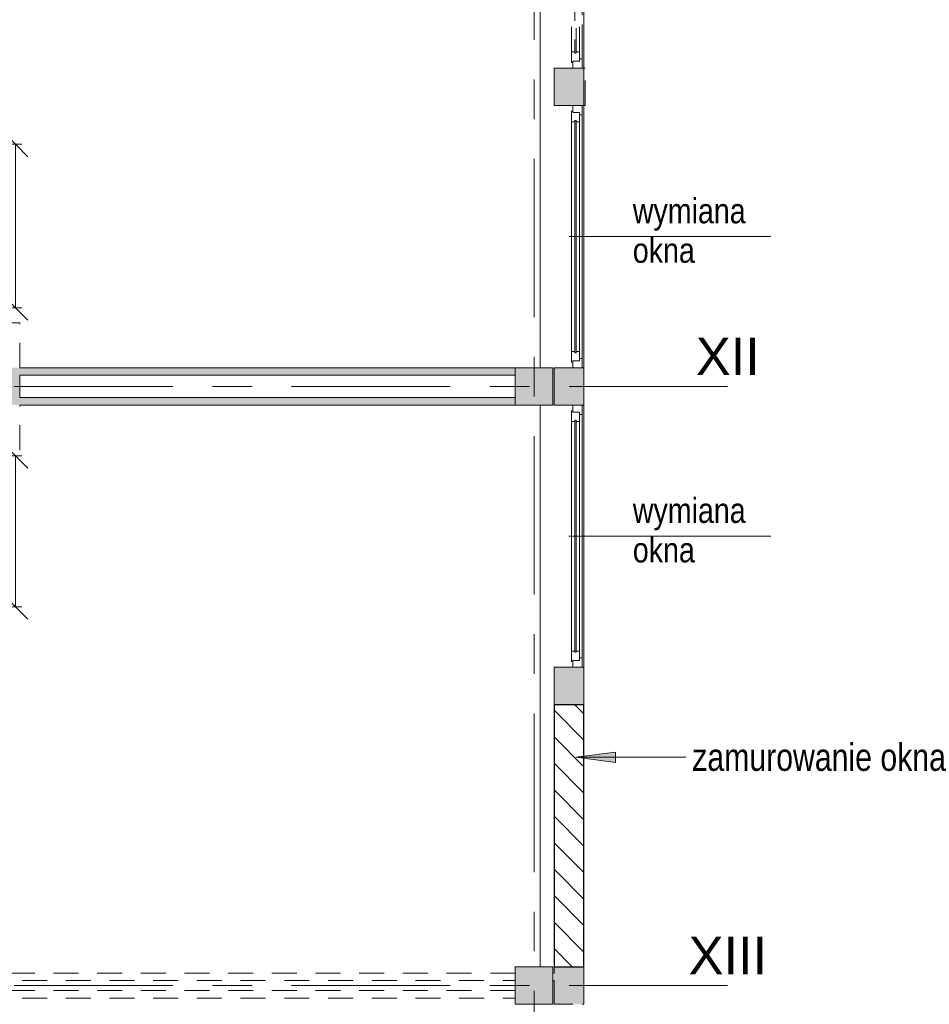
# Model space of a CAD drawing. Header units: centimetres. Extents: x -1403 to 22166, y -8842 to 3590.
# Tile 15 of 25: x 775 to 1504, y 873 to 1662. Entities that reach past the tile are written whole.
import ezdxf

# ---------------------------------------------------------------- set-up
doc = ezdxf.new("R2010")
doc.units = ezdxf.units.CM
doc.linetypes.add('Oś', pattern=[222.25, 127, -31.75, 31.75, -31.75])
doc.linetypes.add('Wyburzenia', pattern=[35, 20, -15])
for name, color, linetype, lineweight in [('A-ANNO-DIMS', 211, 'Continuous', 13), ('A-ANNO-DIMS-100', 211, 'Continuous', 13), ('A-DETL', 90, 'Continuous', 25), ('A-DETL-GENF', 92, 'Continuous', 9), ('A-GLAZ', 151, 'Wyburzenia', 9), ('A-GLAZ-IDEN', 152, 'Continuous', 13), ('A-WALL', 113, 'Continuous', 13), ('A-WALL-PATT', 111, 'Continuous', 13), ('G-ANNO-TEXT', 231, 'Continuous', 13), ('S-COLS', 52, 'Continuous', 13), ('S-GRID', 1, 'Continuous', 13), ('S-GRID-IDEN', 1, 'Continuous', 13)]:
    doc.layers.add(name, color=color, linetype=linetype, lineweight=lineweight)
doc.styles.add('Arial Narrow_1', font='ARIALN.TTF', dxfattribs={"height": 0.2})
doc.styles.add('Arial Narrow_2', font='ARIALN.TTF', dxfattribs={"height": 22})
doc.styles.add('Arial Narrow_3', font='ARIALN.TTF', dxfattribs={"height": 20})
doc.styles.add('Arial_1', font='arial.ttf', dxfattribs={"height": 30})
doc.dimstyles.new('Diagonal_1_100__0__wewnętrzne', dxfattribs={"dimscale": 30.48, "dimtxt": 20.468619, "dimasz": 0.656168, "dimexe": 0.164042, "dimexo": 0.0625, "dimgap": 0.032808, "dimtad": 1, "dimdec": 0, "dimdsep": 46, "dimtxsty": 'Arial Narrow_3', "dimblk1": 'OBLIQUE', "dimblk2": 'OBLIQUE', "dimsah": 1, "dimcen": 0.09, "dimazin": 0, "dimtfac": 1, "dimtdec": 4, "dimtix": 1, "dimtmove": 0, "dimatfit": 3, "dimfxl": 0.164042, "dimfxlon": 1, "dimtvp": 1, "dimtolj": 1, "dimtzin": 0, "dimarcsym": 2})

# ---------------------------------------------------------------- blocks, each defined once
blk = doc.blocks.new('M_Concrete-Square-Column - 300 x 300mm-1795931-6_piętro IV __13_80 m_ - wyburzenia i zamurowania')
at = {"layer": 'S-COLS', "lineweight": 9}
blk.add_hatch(color=254, dxfattribs=at).paths.add_polyline_path([(-15, -15), (15, -15), (15, 15), (-15, 15), (-15, 7.14)], flags=0)
for p, q in [((15, 15), (-15, 15)), ((-15, 15), (-15, -15)), ((15, -15), (15, 15)), ((-15, -15), (15, -15))]:
    blk.add_line(p, q, dxfattribs=at)
blk = doc.blocks.new('Okno - automatyczna etykieta - 210x165 _nietypowy podział_-V4-6_piętro IV __13_80 m_ - wyburzenia i zamurowania')
at = {"layer": 'A-GLAZ', "color": 1, "lineweight": 13}
for p, q in [((-97.5, 10.5), (-105, 10.5)), ((-105, 10.5), (-105, 3)), ((-105, 10.5), (105, 10.5)), ((-92, 8.5), (-99.5, 8.5)), ((-99.5, 8.5), (-99.5, 3)), ((-99.5, 3), (-99.5, 8.5)), ((-99.5, 8.5), (-97.5, 8.5)), ((-97.5, 8.5), (-97.5, 10.5)), ((97.5, 10.5), (-97.5, 10.5)), ((-92, 5.75), (-92, 8.5)), ((92, 8.5), (-92, 8.5)), ((99.5, 8.5), (92, 8.5)), ((92, 8.5), (92, 5.75)), ((105, 10.5), (97.5, 10.5)), ((97.5, 10.5), (97.5, 8.5)), ((97.5, 8.5), (99.5, 8.5)), ((99.5, 3), (99.5, 8.5)), ((99.5, 8.5), (99.5, 3)), ((105, 3), (105, 10.5)), ((-105, 3), (-99.5, 3)), ((-99.5, 3), (-100.5, 3)), ((-100.5, 3), (-100.5, 2)), ((-100.5, 2), (-92, 2)), ((93, 5.75), (-93, 5.75)), ((-93, 5.75), (-93, 4.75)), ((-93, 4.75), (-93, 5.75)), ((-93, 5.75), (-92, 5.75)), ((-93, 4.75), (93, 4.75)), ((-92, 4.75), (-93, 4.75)), ((-92, 2), (-92, 4.75)), ((92, 2), (-92, 2)), ((92, 5.75), (93, 5.75)), ((92, 4.75), (92, 2)), ((93, 4.75), (92, 4.75)), ((92, 2), (100.5, 2)), ((93, 4.75), (93, 5.75)), ((93, 5.75), (93, 4.75)), ((100.5, 3), (99.5, 3)), ((99.5, 3), (105, 3)), ((100.5, 2), (100.5, 3))]:
    blk.add_line(p, q, dxfattribs=at)
blk = doc.blocks.new('Okno - automatyczna etykieta - 210x165 _nietypowy podział_-2208582-6_piętro IV __13_80 m_ - wyburzenia i zamurowania')
at = {"layer": 'A-GLAZ', "color": 7, "linetype": 'Continuous'}
for p, q in [((-97.5, 10.5), (-105, 10.5)), ((-105, 10.5), (-105, 3)), ((-105, 10.5), (105, 10.5)), ((-92, 8.5), (-99.5, 8.5)), ((-99.5, 8.5), (-99.5, 3)), ((-99.5, 3), (-99.5, 8.5)), ((-99.5, 8.5), (-97.5, 8.5)), ((-97.5, 8.5), (-97.5, 10.5)), ((97.5, 10.5), (-97.5, 10.5)), ((-92, 5.75), (-92, 8.5)), ((92, 8.5), (-92, 8.5)), ((99.5, 8.5), (92, 8.5)), ((92, 8.5), (92, 5.75)), ((105, 10.5), (97.5, 10.5)), ((97.5, 10.5), (97.5, 8.5)), ((97.5, 8.5), (99.5, 8.5)), ((99.5, 3), (99.5, 8.5)), ((99.5, 8.5), (99.5, 3)), ((105, 3), (105, 10.5)), ((-105, 3), (-99.5, 3)), ((-99.5, 3), (-100.5, 3)), ((-100.5, 3), (-100.5, 2)), ((-100.5, 2), (-92, 2)), ((93, 5.75), (-93, 5.75)), ((-93, 5.75), (-93, 4.75)), ((-93, 4.75), (-93, 5.75)), ((-93, 5.75), (-92, 5.75)), ((-93, 4.75), (93, 4.75)), ((-92, 4.75), (-93, 4.75)), ((-92, 2), (-92, 4.75)), ((92, 2), (-92, 2)), ((92, 5.75), (93, 5.75)), ((92, 4.75), (92, 2)), ((93, 4.75), (92, 4.75)), ((92, 2), (100.5, 2)), ((93, 4.75), (93, 5.75)), ((93, 5.75), (93, 4.75)), ((100.5, 3), (99.5, 3)), ((99.5, 3), (105, 3)), ((100.5, 2), (100.5, 3))]:
    blk.add_line(p, q, dxfattribs=at)
blk = doc.blocks.new('etykieta wymiana okna - etykieta okno 1S z hp góra-2316402-6_piętro IV __13_80 m_ - wyburzenia i zamurowania')
at = {"layer": 'A-GLAZ-IDEN'}
blk.add_line((0, 0.0485), (0, 1.6477), dxfattribs=at)
at = {"layer": 'A-GLAZ-IDEN', "insert": (-0.3068, 0.5415), "char_height": 0.2, "width": 1.356, "attachment_point": 1, "rotation": 90, "line_spacing_factor": 0.949189, "style": 'Arial Narrow_1'}
blk.add_mtext('\\pxt6.35,12.7,19.05,25.4,31.75,38.1,44.45,50.8,57.15,63.5,69.85,76.2,82.55,88.9,95.25,101.6,107.95,114.3,120.65,127,133.35,139.7,146.05,152.4,158.75,165.1,171.45,177.8,184.15,190.5,196.85,203.2;{wymiana okna}', dxfattribs=at)
blk = doc.blocks.new('DIMBLOCK30-6_piętro IV __13_80 m_ - wyburzenia i zamurowania')
at = {"layer": 'A-ANNO-DIMS-100'}
for p, q in [((772.02, 1562.33), (762.02, 1572.33)), ((767.02, 1562.33), (777.02, 1562.33)), ((772.02, 1562.33), (767.02, 1562.33)), ((772.02, 1431.33), (772.02, 1562.33)), ((772.02, 1562.33), (782.02, 1552.33)), ((772.02, 1431.33), (762.02, 1441.33)), ((767.02, 1431.33), (777.02, 1431.33)), ((772.02, 1431.33), (767.02, 1431.33)), ((772.02, 1431.33), (782.02, 1421.33))]:
    blk.add_line(p, q, dxfattribs=at)
at = {"layer": 'A-ANNO-DIMS-100', "color": 0, "insert": (745.18, 1477.82), "char_height": 20, "width": 45.6158, "attachment_point": 1, "rotation": 90, "line_spacing_factor": 0.974696, "style": 'Arial Narrow_3'}
blk.add_mtext('131', dxfattribs=at)
blk = doc.blocks.new('_Oblique')
at = {"color": 0, "linetype": 'ByBlock', "lineweight": -2}
blk.add_line((-0.5, -0.5), (0.5, 0.5), dxfattribs=at)
blk = doc.blocks.new('DIMBLOCK39-6_piętro IV __13_80 m_ - wyburzenia i zamurowania')
at = {"layer": 'A-ANNO-DIMS-100'}
for p, q in [((772.02, 1312.83), (762.02, 1322.83)), ((767.02, 1312.83), (777.02, 1312.83)), ((772.02, 1312.83), (767.02, 1312.83)), ((772.02, 1191.83), (772.02, 1312.83)), ((772.02, 1312.83), (782.02, 1302.83)), ((772.02, 1191.83), (762.02, 1201.83)), ((767.02, 1191.83), (777.02, 1191.83)), ((772.02, 1191.83), (767.02, 1191.83)), ((772.02, 1191.83), (782.02, 1181.83))]:
    blk.add_line(p, q, dxfattribs=at)
at = {"layer": 'A-ANNO-DIMS-100', "color": 0, "insert": (745.18, 1233.32), "char_height": 20, "width": 45.6158, "attachment_point": 1, "rotation": 90, "line_spacing_factor": 0.974696, "style": 'Arial Narrow_3'}
blk.add_mtext('121', dxfattribs=at)

msp = doc.modelspace()

# ---------------------------------------------------------------- hatches: boundary and pattern name
at = {"layer": 'A-DETL-GENF', "lineweight": 25}
h = msp.add_hatch(dxfattribs=at)
h.set_pattern_fill('FP_1', color=3, style=0, pattern_type=2)
h.set_pattern_definition([(315, (0, 0), (10.6066, 10.6066), [])])
h.paths.add_polyline_path([(1223.88, 903.33), (1227.38, 903.33), (1227.38, 1113.33), (1203.38, 1113.33), (1203.38, 903.33), (1218.38, 903.33)], flags=0)
at = {"layer": 'A-WALL-PATT'}
h = msp.add_hatch(color=9, dxfattribs=at)
h.paths.add_polyline_path([(1227.38, 393.33), (1227.38, 423.33), (1203.38, 423.33), (1203.38, 393.33)], flags=0)
h.paths.add_polyline_path([(1203.38, 633.33), (1227.38, 633.33), (1227.38, 663.33), (1203.38, 663.33)], flags=0)
h.paths.add_polyline_path([(1215.71, 873.33), (1227.38, 873.33), (1227.38, 903.33), (1203.38, 903.33), (1203.38, 873.33)], flags=0)
h.paths.add_polyline_path([(1227.38, 1113.33), (1227.38, 1143.33), (1203.38, 1143.33), (1203.38, 1113.33), (1223.88, 1113.33)], flags=0)
h.paths.add_polyline_path([(1227.38, 1353.33), (1227.38, 1383.33), (1203.38, 1383.33), (1203.38, 1353.33), (1225.88, 1353.33)], flags=0)
h.paths.add_polyline_path([(1203.38, 1593.33), (1227.38, 1593.33), (1227.38, 1623.33), (1203.38, 1623.33), (1203.38, 1620.07)], flags=0)
h.paths.add_polyline_path([(1203.38, 1833.33), (1227.38, 1833.33), (1227.38, 1863.33), (1203.38, 1863.33), (1203.38, 1846.35)], flags=0)
h.paths.add_polyline_path([(1227.38, 2073.33), (1227.38, 2103.33), (1203.38, 2103.33), (1203.38, 2073.33), (1225.88, 2073.33)], flags=0)
h.paths.add_polyline_path([(1227.38, 2313.33), (1227.38, 2343.33), (1203.38, 2343.33), (1203.38, 2313.33), (1225.88, 2313.33)], flags=0)
h.paths.add_polyline_path([(1203.38, 2553.33), (1227.38, 2553.33), (1227.38, 2583.33), (1203.38, 2583.33)], flags=0)
h.paths.add_polyline_path([(1218.38, 2793.33), (1227.38, 2793.33), (1227.38, 2824.33), (1203.38, 2824.33), (1203.38, 2793.33)], flags=0)
for points in [[(763.38, 1353.33), (775.38, 1353.33), (775.38, 1383.33), (763.38, 1383.33), (763.38, 1359.33)], [(775.38, 1377.33), (1172.38, 1377.33), (1172.38, 1383.33), (775.38, 1383.33)], [(1172.38, 1353.33), (1172.38, 1359.33), (775.38, 1359.33), (775.38, 1353.33), (1100.34, 1353.33)]]:
    msp.add_hatch(color=9, dxfattribs=at).paths.add_polyline_path(points, flags=0)
at = {"layer": 'G-ANNO-TEXT'}
msp.add_hatch(color=50, dxfattribs=at).paths.add_polyline_path([(1220.83, 1071.27), (1252.58, 1067.09), (1252.58, 1075.45)], flags=0)

# ---------------------------------------------------------------- linework, layer by layer
at = {"layer": 'A-DETL'}
for p, q in [((1227.38, 1113.33), (1203.38, 1113.33)), ((1203.38, 1113.33), (1203.38, 903.33)), ((1227.38, 903.33), (1227.38, 1113.33)), ((1203.38, 903.33), (1227.38, 903.33))]:
    msp.add_line(p, q, dxfattribs=at)
at = {"layer": 'A-GLAZ-IDEN'}
for p, q in [((1215.38, 1488.33), (1217.2, 1488.33)), ((1215.38, 1248.33), (1217.2, 1248.33))]:
    msp.add_line(p, q, dxfattribs=at)
at = {"layer": 'A-WALL', "lineweight": 9}
for p, q in [((1227.38, 1863.33), (1227.38, 1113.33)), ((1192.38, 1383.33), (1192.38, 1833.33)), ((1218.38, 1623.33), (1203.38, 1623.33)), ((1203.38, 1623.33), (1203.38, 1593.33)), ((1227.38, 1623.33), (1225.88, 1623.33)), ((1203.38, 1593.33), (1218.38, 1593.33)), ((1225.88, 1593.33), (1227.38, 1593.33)), ((1172.38, 1383.33), (775.38, 1383.33)), ((1218.38, 1383.33), (1203.38, 1383.33)), ((1203.38, 1383.33), (1203.38, 1353.33)), ((1227.38, 1383.33), (1225.88, 1383.33)), ((775.38, 1377.33), (1172.38, 1377.33)), ((775.38, 1359.33), (775.38, 1377.33)), ((1172.38, 1359.33), (775.38, 1359.33)), ((775.38, 1353.33), (1172.38, 1353.33)), ((1192.38, 903.33), (1192.38, 1353.33)), ((1203.38, 1353.33), (1218.38, 1353.33)), ((1225.88, 1353.33), (1227.38, 1353.33)), ((1218.38, 1143.33), (1203.38, 1143.33)), ((1203.38, 1143.33), (1203.38, 1113.33)), ((1227.38, 1143.33), (1225.88, 1143.33)), ((1203.38, 1113.33), (1227.38, 1113.33)), ((1227.38, 1113.33), (1227.38, 873.33)), ((1227.38, 903.33), (1203.38, 903.33)), ((1203.38, 903.33), (1203.38, 898.33)), ((1203.38, 892.33), (1203.38, 873.33)), ((1203.38, 873.33), (1218.38, 873.33)), ((1225.88, 873.33), (1227.38, 873.33))]:
    msp.add_line(p, q, dxfattribs=at)
at = {"layer": 'A-WALL', "color": 1, "linetype": 'Wyburzenia'}
for p, q in [((1227.38, 1623.33), (1227.38, 1593.33)), ((1228.38, 1623.33), (1227.38, 1623.33)), ((1228.38, 1593.33), (1228.38, 1623.33)), ((1227.38, 1593.33), (1228.38, 1593.33)), ((775.38, 1419.33), (763.38, 1419.33)), ((775.38, 1383.33), (775.38, 1419.33)), ((775.38, 1317.33), (775.38, 1353.33)), ((1172.38, 898.33), (602.38, 898.33)), ((602.38, 892.33), (1172.38, 892.33)), ((1203.38, 898.33), (1202.38, 898.33)), ((1202.38, 892.33), (1203.38, 892.33)), ((1172.38, 884.33), (602.38, 884.33)), ((602.38, 878.33), (1172.38, 878.33))]:
    msp.add_line(p, q, dxfattribs=at)
at = {"layer": 'G-ANNO-TEXT', "color": 50}
for p, q in [((1252.58, 1075.45), (1220.83, 1071.27)), ((1252.58, 1067.09), (1252.58, 1075.45)), ((1220.83, 1071.27), (1252.58, 1067.09)), ((1220.83, 1071.27), (1309.1, 1071.27))]:
    msp.add_line(p, q, dxfattribs=at)
at = {"layer": 'S-GRID', "linetype": 'Oś'}
for p, q in [((1187.38, 2884.27), (1187.38, 27.13)), ((1342.46, 1368.33), (-1368.76, 1368.33)), ((1342.46, 888.33), (-1368.76, 888.33))]:
    msp.add_line(p, q, dxfattribs=at)

# ---------------------------------------------------------------- block references
at = {"layer": 'A-GLAZ', "color": 1, "lineweight": 13, "rotation": 269.9999999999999}
msp.add_blockref('Okno - automatyczna etykieta - 210x165 _nietypowy podział_-V4-6_piętro IV __13_80 m_ - wyburzenia i zamurowania', (1215.38, 1728.33), dxfattribs=at)
at = {"layer": 'A-GLAZ', "color": 7, "linetype": 'Continuous', "rotation": 269.9999999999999}
for p in [(1215.38, 1488.33), (1215.38, 1248.33)]:
    msp.add_blockref('Okno - automatyczna etykieta - 210x165 _nietypowy podział_-2208582-6_piętro IV __13_80 m_ - wyburzenia i zamurowania', p, dxfattribs=at)
at = {"layer": 'A-GLAZ-IDEN', "xscale": 99.99999999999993, "yscale": 99.99999999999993, "zscale": 99.99999999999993, "rotation": 270.0000000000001}
for p in [(1212.36, 1488.33), (1212.36, 1248.33)]:
    msp.add_blockref('etykieta wymiana okna - etykieta okno 1S z hp góra-2316402-6_piętro IV __13_80 m_ - wyburzenia i zamurowania', p, dxfattribs=at)
at = {"layer": 'S-COLS', "lineweight": 9}
for p in [(1187.38, 1368.33), (1187.38, 888.33)]:
    msp.add_blockref('M_Concrete-Square-Column - 300 x 300mm-1795931-6_piętro IV __13_80 m_ - wyburzenia i zamurowania', p, dxfattribs=at)

# ---------------------------------------------------------------- texts
at = {"layer": 'G-ANNO-TEXT', "color": 7, "insert": (1314.1, 1082.37), "char_height": 22, "width": 258, "attachment_point": 1, "line_spacing_factor": 0.949189, "style": 'Arial Narrow_2'}
msp.add_mtext('\\pxt5.77273,11.54545,17.31818,23.09091,28.86364,34.63636,40.40909,46.18182,51.95455,57.72727,63.5,69.27273,75.04545,80.81818,86.59091,92.36364,98.13636,103.90909,109.68182,115.45455,121.22727,127,132.77273,138.54545,144.31818,150.09091,155.86364,161.63636,167.40909,173.18182,178.95455,184.72727;{zamurowanie okna }', dxfattribs=at)
at = {"layer": 'S-GRID-IDEN', "char_height": 30, "attachment_point": 5, "line_spacing_factor": 0.936439, "style": 'Arial_1'}
for s, insert, width in [('\\pxqc,t4.23333,8.46667,12.7,16.93333,21.16667,25.4,29.63333,33.86667,38.1,42.33333,46.56667,50.8,55.03333,59.26667,63.5,67.73333,71.96667,76.2,80.43333,84.66667,88.9,93.13333,97.36667,101.6,105.83333,110.06667,114.3,118.53333,122.76667,127,131.23333,135.46667;{XII}', (1342.59, 1392.39), 51.6), ('\\pxqc,t4.23333,8.46667,12.7,16.93333,21.16667,25.4,29.63333,33.86667,38.1,42.33333,46.56667,50.8,55.03333,59.26667,63.5,67.73333,71.96667,76.2,80.43333,84.66667,88.9,93.13333,97.36667,101.6,105.83333,110.06667,114.3,118.53333,122.76667,127,131.23333,135.46667;{XIII}', (1342.64, 912.39), 63.5)]:
    msp.add_mtext(s, dxfattribs=dict(at, insert=insert, width=width))

# ---------------------------------------------------------------- dimensions: what is measured, and where the dimension line sits
at = {"layer": 'A-ANNO-DIMS'}
for base, p1, p2, override, picture, middle in [((772.02, 1562.33), (767.02, 1431.33), (767.02, 1562.33), {"dimpost": '<>', "dimfxl": 131}, 'DIMBLOCK30-6_piętro IV __13_80 m_ - wyburzenia i zamurowania', (760.81, 1496.83)), ((772.02, 1312.83), (767.02, 1191.83), (767.02, 1312.83), {"dimpost": '<>', "dimfxl": 121}, 'DIMBLOCK39-6_piętro IV __13_80 m_ - wyburzenia i zamurowania', (760.98, 1252.33))]:
    dim = msp.add_linear_dim(base=base, p1=p1, p2=p2, angle=90, dimstyle='Diagonal_1_100__0__wewnętrzne', override=override, dxfattribs=at)
    dim.commit()
    dim.dimension.update_dxf_attribs({"geometry": picture, "text_midpoint": middle})

doc.saveas('drawing.dxf')
